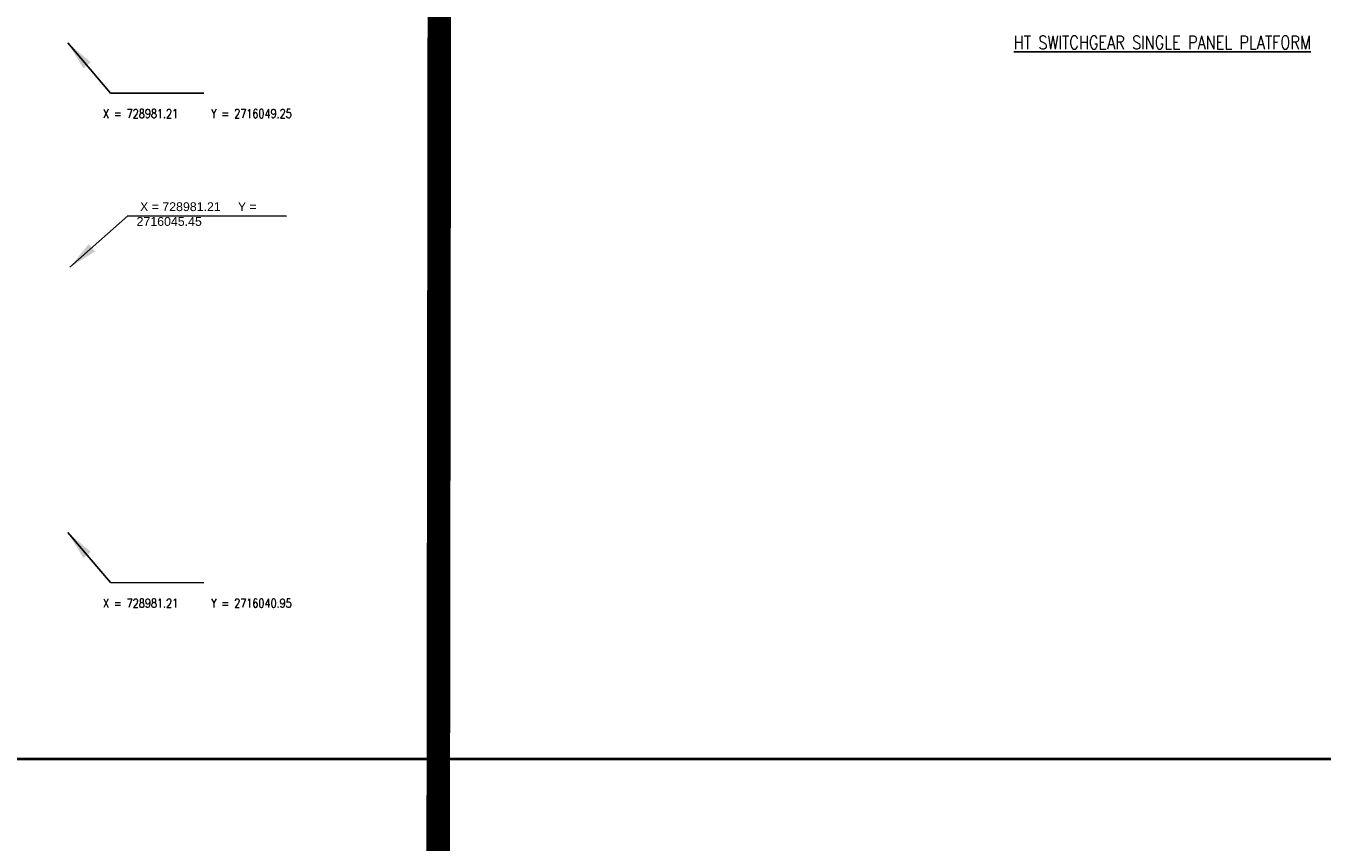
# Model space of a CAD drawing. Header units: inches. Extents: x 727810 to 1461440, y 2714588 to 5435005.
# Tile 117 of 233: x 728980 to 729002, y 2716036 to 2716050. Entities that reach past the tile are written whole.
import ezdxf

# ---------------------------------------------------------------- set-up
doc = ezdxf.new("R2010")
doc.units = ezdxf.units.IN
doc.header["$MEASUREMENT"] = 0
for name, color, linetype in [('DETAILS', 7, 'Continuous'), ('Inverter Room', 7, 'Continuous'), ('tranch', 7, 'Continuous')]:
    doc.layers.add(name, color=color, linetype=linetype)
doc.styles.add('ROMANS', font='ROMANS.shx', dxfattribs={"height": 10})
doc.styles.get("Standard").update_dxf_attribs({"font": 'arial.ttf'})
doc.dimstyles.new('AM_ISO$7', dxfattribs={"dimtxt": 3.5, "dimasz": 3.5, "dimexe": 1, "dimexo": 1, "dimgap": 1.5, "dimtad": 1, "dimdsep": 46, "dimtxsty": 'Standard', "dimcen": 0, "dimclrd": 256, "dimclre": 256, "dimclrt": 2, "dimadec": 0, "dimazin": 2, "dimtp": 0.1, "dimtm": 0.1, "dimtfac": 0.71, "dimtdec": 3, "dimtmove": 0, "dimatfit": 3, "dimfxl": 1, "dimlwd": -1, "dimlwe": -1, "dimarcsym": 1})
doc.dimstyles.new('ROMANS$7', dxfattribs={"dimscale": 100, "dimtxt": 2.5, "dimasz": 2, "dimexe": 20, "dimexo": 20, "dimgap": 0.5, "dimtad": 1, "dimdec": 0, "dimrnd": 5, "dimzin": 0, "dimdsep": 46, "dimtxsty": 'ROMANS', "dimcen": 0.09, "dimdle": 20, "dimclrd": 256, "dimclre": 256, "dimclrt": 3, "dimadec": 0, "dimazin": 0, "dimtfac": 20, "dimtdec": 0, "dimtix": 1, "dimtmove": 2, "dimatfit": 3, "dimfxl": 1, "dimtolj": 1, "dimtzin": 0, "dimarcsym": 0})

# ---------------------------------------------------------------- blocks, each defined once
blk = doc.blocks.new('A$C2E5B4F4A')
at = {"layer": 'Inverter Room', "color": 2, "linetype": 'Continuous', "style": 'ROMANS', "width": 0.8}
blk.add_text('%%UHT SWITCHGEAR SINGLE PANEL PLATFORM', height=225, dxfattribs=at).set_placement((-24771.7, -7574.4))

msp = doc.modelspace()

# ---------------------------------------------------------------- block references
at = {"color": 0, "lineweight": -3, "xscale": 0.001, "yscale": 0.001, "zscale": 0.001}
msp.add_blockref('A$C2E5B4F4A', (729022.02567, 2716056.71575, 0.43898), dxfattribs=at)

# ---------------------------------------------------------------- texts
at = {"color": 3, "lineweight": 40, "insert": (728982.37592, 2716046.54356, 0.72996), "char_height": 0.15, "width": 2.937313, "attachment_point": 1}
msp.add_mtext(' X = 728981.21     Y = 2716045.45', dxfattribs=at)
at = {"layer": 'DETAILS', "color": 3, "style": 'ROMANS', "width": 0.8}
msp.add_text('X = 728981.21     Y = 2716040.95', height=0.15, dxfattribs=at).set_placement((728981.80664, 2716039.67189, 0.43898))

# ---------------------------------------------------------------- leaders
at = {"color": 3, "lineweight": 40}
for points, override in [([(728981.24305, 2716045.44178, 0.87796), (728982.22818, 2716046.31139, 0.87796), (728984.92144, 2716046.31002, 0.87796)], {"dimasz": 0.5, "dimtad": 0}), ([(728981.21234, 2716040.94523, 0.43898), (728981.93639, 2716040.09566, 0.43898), (728983.51693, 2716040.09405, 0.43898)], {"dimasz": 0.5, "dimgap": 1.5, "dimtad": 0})]:
    msp.add_leader(points, dimstyle='AM_ISO$7', override=override, dxfattribs=at)

# ---------------------------------------------------------------- next in the draw order: linework, layer by layer
at = {"color": 3, "lineweight": 40, "elevation": 0.29098}
msp.add_lwpolyline([(728966.5268, 2716064.10095), (729006.17254, 2716064.10095), (729006.17254, 2716037.10428), (728966.5268, 2716037.10428)], close=True, dxfattribs=at)
at = {"layer": 'tranch', "const_width": 0.4}
msp.add_lwpolyline([(728987.5783, 2716101.04171), (728987.48993, 2716034.12645)], dxfattribs=at)

# ---------------------------------------------------------------- next in the draw order: texts
at = {"layer": 'DETAILS', "color": 3, "style": 'ROMANS', "width": 0.8}
msp.add_text('X = 728981.21     Y = 2716049.25', height=0.15, dxfattribs=at).set_placement((728981.80664, 2716047.97189, 0.43898))

# ---------------------------------------------------------------- next in the draw order: leaders
at = {"color": 3, "lineweight": 40}
msp.add_leader([(728981.21234, 2716049.24523, 0.43898), (728981.93639, 2716048.39566, 0.43898), (728983.51693, 2716048.39405, 0.43898)], dimstyle='AM_ISO$7', override={"dimasz": 0.5, "dimgap": 1.5, "dimtad": 0}, dxfattribs=at)
at = {"layer": 'Inverter Room', "ltscale": 0.5}
msp.add_leader([(728920.51817, 2716090.90821, 0.21638), (728921.01984, 2716090.09008, 0.21638), (728921.34999, 2716090.09544, 0.21638)], dimstyle='ROMANS$7', override={"dimtxt": 150, "dimgap": 0.5, "dimtad": 0, "dimtfill": 1, "dimarcsym": 1}, dxfattribs=at)

doc.saveas('drawing.dxf')
